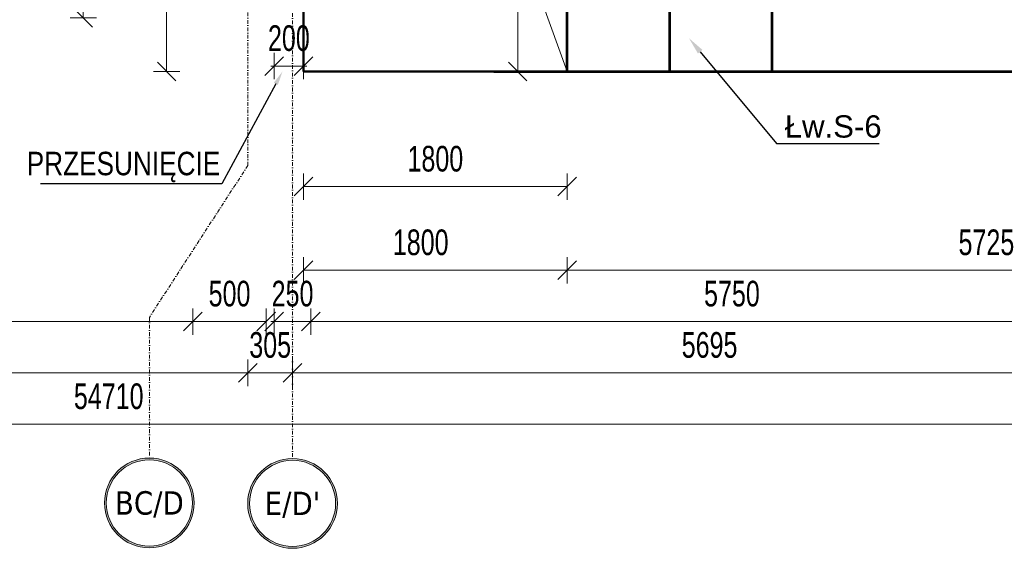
# Model space of a CAD drawing. Header units: millimetres. Extents: x -1893473 to 942156, y -568027 to 942944.
# Tile 79 of 256: x -17204 to -10481, y -259166 to -255560. Entities that reach past the tile are written whole.
import ezdxf
from ezdxf import colors
from ezdxf.entities.mleader import LeaderData, LeaderLine
from ezdxf.enums import TextEntityAlignment as Align
from ezdxf.math import Vec2, Vec3

# ---------------------------------------------------------------- set-up
doc = ezdxf.new("R2010")
doc.units = ezdxf.units.MM
doc.header["$LTSCALE"] = 0.2
doc.linetypes.add('DASHDOT', pattern=[25.4, 12.7, -6.35, 0, -6.35])
doc.layers.get('0').update_dxf_attribs({"lineweight": 0})
for name, color, linetype, lineweight in [('!! 0_Osie', 1, 'DASHDOT', 13), ('0-osie-tx', 66, 'Continuous', 9), ('P-Linia1', 3, 'Continuous', 53), ('P-Linia2', 2, 'Continuous', 25), ('P-Opis', 1, 'Continuous', 9), ('P-Opis fundamenty', 193, 'Continuous', 9), ('P-Opis ściany', 6, 'Continuous', 9), ('P-Osie', 1, 'DASHDOT', 18), ('P-Wymiar', 142, 'Continuous', 9)]:
    doc.layers.add(name, color=color, linetype=linetype, lineweight=lineweight)
doc.layers.add('P-Linia1a', color=7, linetype='Continuous', lineweight=53, true_color=0x008ab8)
doc.styles.add('_Fd Opis', font='arial.ttf')
doc.styles.add('ROMANS', font='arial.ttf', dxfattribs={"width": 0.7})
doc.styles.get("Standard").update_dxf_attribs({"font": 'arial.ttf', "height": 25})
doc.styles.add('TAHOMA', font='tahoma.ttf')
doc.dimstyles.new('A100', dxfattribs={"dimscale": 100, "dimtxt": 1.75, "dimasz": 0.05, "dimexe": 0, "dimexo": 0, "dimgap": 1, "dimtad": 1, "dimdec": 0, "dimrnd": 1, "dimdsep": 46, "dimtxsty": 'ROMANS', "dimblk": '[[[[[[[[', "dimcen": 2, "dimdle": 2, "dimse1": 1, "dimse2": 1, "dimclrd": 256, "dimclrt": 1, "dimadec": 0, "dimazin": 0, "dimtfac": 1, "dimtdec": 0, "dimtix": 1, "dimtmove": 2, "dimatfit": 3, "dimldrblk": '[[[[[[[[', "dimfxl": 1, "dimtvp": 0.6, "dimtolj": 1, "dimlwd": 9, "dimarcsym": 0})

# ---------------------------------------------------------------- blocks, each defined once
blk = doc.blocks.new('*U12')
h = blk.add_hatch(color=256)
edge = h.paths.add_edge_path()
edge.add_arc((0, 0), 30.6, 0, 360)
edge = h.paths.add_edge_path(flags=17)
edge.add_arc((0, 0), 29.4, 0, 360)
for radius in [30.6, 29.4]:
    blk.add_circle((0, 0), radius)
at = {"style": 'TAHOMA', "flags": 8}
blk.add_attdef('ANSICHTSNUMMER', text='', height=16, dxfattribs=at).set_placement((0, 0), align=Align.MIDDLE_CENTER)
blk = doc.blocks.new('BLOK OSI')
at = {"layer": 'P-Osie'}
for points in [[(51992.21, -199671.25), (51992.21, -193642.41)], [(52022.71, -198101.32), (52022.71, -199870.83)], [(51992.21, -199671.25), (51924.95, -199774.86), (51924.95, -199870.83)]]:
    blk.add_lwpolyline(points, dxfattribs=at)
at = {"layer": '0-osie-tx'}
ref = blk.add_blockref('*U12', (51924.95, -199901.43), dxfattribs=dict(at, rotation=180))
ref.add_attrib('ANSICHTSNUMMER', 'BC/D', dxfattribs={"layer": '0', "height": 16, "style": 'TAHOMA', "flags": 8}).set_placement((51924.95, -199901.43), align=Align.MIDDLE_CENTER)
ref = blk.add_blockref('*U12', (52022.71, -199901.77), dxfattribs=dict(at, rotation=180))
ref.add_attrib('ANSICHTSNUMMER', "E/D'", dxfattribs={"layer": '0', "height": 16, "style": 'TAHOMA', "flags": 8}).set_placement((52022.71, -199901.77), align=Align.MIDDLE_CENTER)
blk = doc.blocks.new('[[[[[[[[')
at = {"layer": 'P-Wymiar'}
for p, q in [((0, 18), (0, -18)), ((-12.7, -12.7), (12.7, 12.7)), ((0, 0), (-4.6, 0))]:
    blk.add_line(p, q, dxfattribs=at)
blk = doc.blocks.new('*D4165')
at = {"layer": 'DEFPOINTS', "color": 0, "transparency": 16777216}
for p in [(-43950.7, -248490), (10759.3, -248490), (10759.3, -258319.2)]:
    blk.add_point(p, dxfattribs=at)
at = {"layer": 'P-Wymiar', "lineweight": 9, "transparency": 16777216}
blk.add_line((-43945.7, -258319.2), (10754.3, -258319.2), dxfattribs=at)
at = {"layer": 'P-Wymiar', "lineweight": 9, "transparency": 16777216, "xscale": 5, "yscale": 5, "zscale": 5, "rotation": 180}
blk.add_blockref('[[[[[[[[', (-43950.7, -258319.2), dxfattribs=at)
at = {"layer": 'P-Wymiar', "lineweight": 9, "transparency": 16777216, "xscale": 5, "yscale": 5, "zscale": 5}
blk.add_blockref('[[[[[[[[', (10759.3, -258319.2), dxfattribs=at)
at = {"layer": 'P-Wymiar', "color": 1, "transparency": 16777216, "insert": (-16595.7, -258129.8), "char_height": 175, "attachment_point": 5, "style": 'ROMANS'}
blk.add_mtext('\\A1;54710', dxfattribs=at)
blk = doc.blocks.new('*D4169')
at = {"layer": 'DEFPOINTS', "color": 0, "transparency": 16777216}
for p in [(-42735.7, -252676), (-15645.7, -252962.2), (-15645.7, -257969.2)]:
    blk.add_point(p, dxfattribs=at)
at = {"layer": 'P-Wymiar', "lineweight": 9, "transparency": 16777216}
blk.add_line((-42730.7, -257969.2), (-15650.7, -257969.2), dxfattribs=at)
at = {"layer": 'P-Wymiar', "lineweight": 9, "transparency": 16777216, "xscale": 5, "yscale": 5, "zscale": 5, "rotation": 180}
blk.add_blockref('[[[[[[[[', (-42735.7, -257969.2), dxfattribs=at)
at = {"layer": 'P-Wymiar', "lineweight": 9, "transparency": 16777216, "xscale": 5, "yscale": 5, "zscale": 5}
blk.add_blockref('[[[[[[[[', (-15645.7, -257969.2), dxfattribs=at)
at = {"layer": 'P-Wymiar', "color": 1, "transparency": 16777216, "insert": (-29190.7, -257779.8), "char_height": 175, "attachment_point": 5, "style": 'ROMANS'}
blk.add_mtext('\\A1;27090', dxfattribs=at)
blk = doc.blocks.new('*D4170')
at = {"layer": 'DEFPOINTS', "color": 0, "transparency": 16777216}
for p in [(-15645.7, -252962.2), (-15340.7, -252962.2), (-15340.7, -257969.2)]:
    blk.add_point(p, dxfattribs=at)
at = {"layer": 'P-Wymiar', "lineweight": 9, "transparency": 16777216}
for p, q in [((-15650.7, -257969.2), (-15655.7, -257969.2)), ((-15645.7, -257969.2), (-15340.7, -257969.2)), ((-15335.7, -257969.2), (-15330.7, -257969.2))]:
    blk.add_line(p, q, dxfattribs=at)
at = {"layer": 'P-Wymiar', "lineweight": 9, "transparency": 16777216, "xscale": 5, "yscale": 5, "zscale": 5}
blk.add_blockref('[[[[[[[[', (-15645.7, -257969.2), dxfattribs=at)
at = {"layer": 'P-Wymiar', "lineweight": 9, "transparency": 16777216, "xscale": 5, "yscale": 5, "zscale": 5, "rotation": 180}
blk.add_blockref('[[[[[[[[', (-15340.7, -257969.2), dxfattribs=at)
at = {"layer": 'P-Wymiar', "color": 1, "transparency": 16777216, "insert": (-15493.2, -257779.8), "char_height": 175, "attachment_point": 5, "style": 'ROMANS'}
blk.add_mtext('\\A1;305', dxfattribs=at)
blk = doc.blocks.new('*D4171')
at = {"layer": 'DEFPOINTS', "color": 0, "transparency": 16777216}
for p in [(-15340.7, -252962.2), (-9645.7, -252962.2), (-9645.7, -257969.2)]:
    blk.add_point(p, dxfattribs=at)
at = {"layer": 'P-Wymiar', "lineweight": 9, "transparency": 16777216}
blk.add_line((-15335.7, -257969.2), (-9650.7, -257969.2), dxfattribs=at)
at = {"layer": 'P-Wymiar', "lineweight": 9, "transparency": 16777216, "xscale": 5, "yscale": 5, "zscale": 5, "rotation": 180}
blk.add_blockref('[[[[[[[[', (-15340.7, -257969.2), dxfattribs=at)
at = {"layer": 'P-Wymiar', "lineweight": 9, "transparency": 16777216, "xscale": 5, "yscale": 5, "zscale": 5}
blk.add_blockref('[[[[[[[[', (-9645.7, -257969.2), dxfattribs=at)
at = {"layer": 'P-Wymiar', "color": 1, "transparency": 16777216, "insert": (-12493.2, -257779.8), "char_height": 175, "attachment_point": 5, "style": 'ROMANS'}
blk.add_mtext('\\A1;5695', dxfattribs=at)
blk = doc.blocks.new('*D4180')
at = {"layer": 'DEFPOINTS', "color": 0, "transparency": 16777216}
for p in [(-39850.7, -250874.2), (-16020.7, -251804.2), (-16020.7, -257619.2)]:
    blk.add_point(p, dxfattribs=at)
at = {"layer": 'P-Wymiar', "lineweight": 9, "transparency": 16777216}
blk.add_line((-39845.7, -257619.2), (-16025.7, -257619.2), dxfattribs=at)
at = {"layer": 'P-Wymiar', "lineweight": 9, "transparency": 16777216, "xscale": 5, "yscale": 5, "zscale": 5, "rotation": 180}
blk.add_blockref('[[[[[[[[', (-39850.7, -257619.2), dxfattribs=at)
at = {"layer": 'P-Wymiar', "lineweight": 9, "transparency": 16777216, "xscale": 5, "yscale": 5, "zscale": 5}
blk.add_blockref('[[[[[[[[', (-16020.7, -257619.2), dxfattribs=at)
at = {"layer": 'P-Wymiar', "color": 1, "transparency": 16777216, "insert": (-27935.7, -257429.8), "char_height": 175, "attachment_point": 5, "style": 'ROMANS'}
blk.add_mtext('\\A1;23830', dxfattribs=at)
blk = doc.blocks.new('*D4181')
at = {"layer": 'DEFPOINTS', "color": 0, "transparency": 16777216}
for p in [(-16020.7, -251804.2), (-15520.7, -252078.6), (-15520.7, -257619.2)]:
    blk.add_point(p, dxfattribs=at)
at = {"layer": 'P-Wymiar', "lineweight": 9, "transparency": 16777216}
blk.add_line((-16015.7, -257619.2), (-15525.7, -257619.2), dxfattribs=at)
at = {"layer": 'P-Wymiar', "lineweight": 9, "transparency": 16777216, "xscale": 5, "yscale": 5, "zscale": 5, "rotation": 180}
blk.add_blockref('[[[[[[[[', (-16020.7, -257619.2), dxfattribs=at)
at = {"layer": 'P-Wymiar', "lineweight": 9, "transparency": 16777216, "xscale": 5, "yscale": 5, "zscale": 5}
blk.add_blockref('[[[[[[[[', (-15520.7, -257619.2), dxfattribs=at)
at = {"layer": 'P-Wymiar', "color": 1, "transparency": 16777216, "insert": (-15770.7, -257429.8), "char_height": 175, "attachment_point": 5, "style": 'ROMANS'}
blk.add_mtext('\\A1;500', dxfattribs=at)
blk = doc.blocks.new('*D4182')
at = {"layer": 'DEFPOINTS', "color": 0, "transparency": 16777216}
for p in [(-15215.6, -251944.2), (-15465.6, -252669.2), (-15215.6, -257619.2)]:
    blk.add_point(p, dxfattribs=at)
at = {"layer": 'P-Wymiar', "lineweight": 9, "transparency": 16777216}
for p, q in [((-15470.6, -257619.2), (-15475.6, -257619.2)), ((-15465.6, -257619.2), (-15215.6, -257619.2)), ((-15210.6, -257619.2), (-15205.6, -257619.2))]:
    blk.add_line(p, q, dxfattribs=at)
at = {"layer": 'P-Wymiar', "lineweight": 9, "transparency": 16777216, "xscale": 5, "yscale": 5, "zscale": 5}
blk.add_blockref('[[[[[[[[', (-15465.6, -257619.2), dxfattribs=at)
at = {"layer": 'P-Wymiar', "lineweight": 9, "transparency": 16777216, "xscale": 5, "yscale": 5, "zscale": 5, "rotation": 180}
blk.add_blockref('[[[[[[[[', (-15215.6, -257619.2), dxfattribs=at)
at = {"layer": 'P-Wymiar', "color": 1, "transparency": 16777216, "insert": (-15340.6, -257429.8), "char_height": 175, "attachment_point": 5, "style": 'ROMANS'}
blk.add_mtext('\\A1;250', dxfattribs=at)
blk = doc.blocks.new('*D4183')
at = {"layer": 'DEFPOINTS', "color": 0, "transparency": 16777216}
for p in [(-15215.6, -251944.2), (-9465.6, -252069.2), (-9465.6, -257619.2)]:
    blk.add_point(p, dxfattribs=at)
at = {"layer": 'P-Wymiar', "lineweight": 9, "transparency": 16777216}
blk.add_line((-15210.6, -257619.2), (-9470.6, -257619.2), dxfattribs=at)
at = {"layer": 'P-Wymiar', "lineweight": 9, "transparency": 16777216, "xscale": 5, "yscale": 5, "zscale": 5, "rotation": 180}
blk.add_blockref('[[[[[[[[', (-15215.6, -257619.2), dxfattribs=at)
at = {"layer": 'P-Wymiar', "lineweight": 9, "transparency": 16777216, "xscale": 5, "yscale": 5, "zscale": 5}
blk.add_blockref('[[[[[[[[', (-9465.6, -257619.2), dxfattribs=at)
at = {"layer": 'P-Wymiar', "color": 1, "transparency": 16777216, "insert": (-12340.6, -257429.8), "char_height": 175, "attachment_point": 5, "style": 'ROMANS'}
blk.add_mtext('\\A1;5750', dxfattribs=at)
blk = doc.blocks.new('*D4273')
at = {"layer": 'DEFPOINTS', "color": 0, "transparency": 16777216}
for p in [(-13465.6, -256698.8), (-15265.6, -256776.8), (-13465.6, -256776.8)]:
    blk.add_point(p, dxfattribs=at)
at = {"layer": 'P-Wymiar', "lineweight": 9, "transparency": 16777216}
blk.add_line((-15260.6, -256698.8), (-13470.6, -256698.8), dxfattribs=at)
at = {"layer": 'P-Wymiar', "lineweight": 9, "transparency": 16777216, "xscale": 5, "yscale": 5, "zscale": 5, "rotation": 180}
blk.add_blockref('[[[[[[[[', (-15265.6, -256698.8), dxfattribs=at)
at = {"layer": 'P-Wymiar', "lineweight": 9, "transparency": 16777216, "xscale": 5, "yscale": 5, "zscale": 5}
blk.add_blockref('[[[[[[[[', (-13465.6, -256698.8), dxfattribs=at)
at = {"layer": 'P-Wymiar', "color": 1, "transparency": 16777216, "insert": (-14365.6, -256509.5), "char_height": 175, "attachment_point": 5, "style": 'ROMANS'}
blk.add_mtext('\\A1;1800', dxfattribs=at)
blk = doc.blocks.new('*D4286')
at = {"layer": 'DEFPOINTS', "color": 0, "transparency": 16777216}
for p in [(-15265.6, -255597.6), (-13465.6, -255913.1), (-13465.6, -257269.2)]:
    blk.add_point(p, dxfattribs=at)
at = {"layer": 'P-Wymiar', "lineweight": 9, "transparency": 16777216}
blk.add_line((-15260.6, -257269.2), (-13470.6, -257269.2), dxfattribs=at)
at = {"layer": 'P-Wymiar', "lineweight": 9, "transparency": 16777216, "xscale": 5, "yscale": 5, "zscale": 5, "rotation": 180}
blk.add_blockref('[[[[[[[[', (-15265.6, -257269.2), dxfattribs=at)
at = {"layer": 'P-Wymiar', "lineweight": 9, "transparency": 16777216, "xscale": 5, "yscale": 5, "zscale": 5}
blk.add_blockref('[[[[[[[[', (-13465.6, -257269.2), dxfattribs=at)
at = {"layer": 'P-Wymiar', "color": 1, "transparency": 16777216, "insert": (-14465.6, -257079.8), "char_height": 175, "attachment_point": 5, "style": 'ROMANS'}
blk.add_mtext('\\A1;1800', dxfattribs=at)
blk = doc.blocks.new('*D4287')
at = {"layer": 'DEFPOINTS', "color": 0, "transparency": 16777216}
for p in [(-7740.6, -254713.1), (-13465.6, -255568.9), (-7740.6, -257269.2)]:
    blk.add_point(p, dxfattribs=at)
at = {"layer": 'P-Wymiar', "lineweight": 9, "transparency": 16777216}
blk.add_line((-13460.6, -257269.2), (-7745.6, -257269.2), dxfattribs=at)
at = {"layer": 'P-Wymiar', "lineweight": 9, "transparency": 16777216, "xscale": 5, "yscale": 5, "zscale": 5, "rotation": 180}
blk.add_blockref('[[[[[[[[', (-13465.6, -257269.2), dxfattribs=at)
at = {"layer": 'P-Wymiar', "lineweight": 9, "transparency": 16777216, "xscale": 5, "yscale": 5, "zscale": 5}
blk.add_blockref('[[[[[[[[', (-7740.6, -257269.2), dxfattribs=at)
at = {"layer": 'P-Wymiar', "color": 1, "transparency": 16777216, "insert": (-10603.1, -257079.8), "char_height": 175, "attachment_point": 5, "style": 'ROMANS'}
blk.add_mtext('\\A1;5725', dxfattribs=at)
blk = doc.blocks.new('*D4925')
at = {"layer": 'DEFPOINTS', "color": 0, "transparency": 16777216}
for p in [(-15465.6, -255876.3), (-15465.6, -255876.3), (-15265.6, -255876.3)]:
    blk.add_point(p, dxfattribs=at)
at = {"layer": 'P-Linia2', "lineweight": 9, "transparency": 16777216}
for p, q in [((-15470.6, -255876.3), (-15475.6, -255876.3)), ((-15265.6, -255876.3), (-15465.6, -255876.3)), ((-15260.6, -255876.3), (-15255.6, -255876.3))]:
    blk.add_line(p, q, dxfattribs=at)
at = {"layer": 'P-Linia2', "lineweight": 9, "transparency": 16777216, "xscale": 5, "yscale": 5, "zscale": 5}
blk.add_blockref('[[[[[[[[', (-15465.6, -255876.3), dxfattribs=at)
at = {"layer": 'P-Linia2', "lineweight": 9, "transparency": 16777216, "xscale": 5, "yscale": 5, "zscale": 5, "rotation": 180}
blk.add_blockref('[[[[[[[[', (-15265.6, -255876.3), dxfattribs=at)
at = {"layer": 'P-Linia2', "color": 1, "lineweight": 35, "transparency": 16777216, "insert": (-15365.6, -255687), "char_height": 175, "attachment_point": 5, "style": 'ROMANS'}
blk.add_mtext('\\A1;200', dxfattribs=at)
blk = doc.blocks.new('*D5642')
at = {"layer": 'DEFPOINTS', "color": 0, "transparency": 16777216}
for p in [(-13803.5, -254713.1), (-13465.6, -254713.1), (-13587.6, -255913.1)]:
    blk.add_point(p, dxfattribs=at)
at = {"layer": 'P-Wymiar', "lineweight": 9, "transparency": 16777216}
blk.add_line((-13803.5, -255908.1), (-13803.5, -254718.1), dxfattribs=at)
at = {"layer": 'P-Wymiar', "lineweight": 9, "transparency": 16777216, "xscale": 5, "yscale": 5, "zscale": 5}
for p, rotation in [((-13803.5, -254713.1), 90), ((-13803.5, -255913.1), 270)]:
    blk.add_blockref('[[[[[[[[', p, dxfattribs=dict(at, rotation=rotation))
at = {"layer": 'P-Wymiar', "color": 1, "transparency": 16777216, "insert": (-13992.9, -255313.1), "char_height": 175, "attachment_point": 5, "rotation": 90, "style": 'ROMANS'}
blk.add_mtext('\\A1;1200', dxfattribs=at)
blk = doc.blocks.new('*D5650')
at = {"layer": 'DEFPOINTS', "color": 0, "transparency": 16777216}
for p in [(-15265.6, -241293.1), (-16200.2, -255913.1), (-15265.6, -255913.1)]:
    blk.add_point(p, dxfattribs=at)
at = {"layer": 'P-Wymiar', "lineweight": 9, "transparency": 16777216}
blk.add_line((-16200.2, -241298.1), (-16200.2, -255908.1), dxfattribs=at)
at = {"layer": 'P-Wymiar', "lineweight": 9, "transparency": 16777216, "xscale": 5, "yscale": 5, "zscale": 5}
for p, rotation in [((-16200.2, -241293.1), 90), ((-16200.2, -255913.1), 270)]:
    blk.add_blockref('[[[[[[[[', p, dxfattribs=dict(at, rotation=rotation))
at = {"layer": 'P-Wymiar', "color": 1, "transparency": 16777216, "insert": (-16389.6, -248603.1), "char_height": 175, "attachment_point": 5, "rotation": 90, "style": 'ROMANS'}
blk.add_mtext('\\A1;14620', dxfattribs=at)
blk = doc.blocks.new('*D5698')
at = {"layer": 'DEFPOINTS', "color": 0, "transparency": 16777216}
for p in [(-16769.7, -250998.1), (-16474.8, -250998.1), (-16474.8, -255548.1)]:
    blk.add_point(p, dxfattribs=at)
at = {"layer": 'P-Linia1a', "lineweight": 9, "transparency": 16777216}
blk.add_line((-16769.7, -255543.1), (-16769.7, -251003.1), dxfattribs=at)
at = {"layer": 'P-Linia1a', "lineweight": 9, "transparency": 16777216, "xscale": 5, "yscale": 5, "zscale": 5}
for p, rotation in [((-16769.7, -250998.1), 90), ((-16769.7, -255548.1), 270)]:
    blk.add_blockref('[[[[[[[[', p, dxfattribs=dict(at, rotation=rotation))
at = {"layer": 'P-Linia1a', "color": 1, "transparency": 16777216, "insert": (-16959, -253273.1), "char_height": 175, "attachment_point": 5, "rotation": 90, "style": 'ROMANS'}
blk.add_mtext('\\A1;4550', dxfattribs=at)

msp = doc.modelspace()

# ---------------------------------------------------------------- linework, layer by layer
at = {"layer": 'P-Linia1', "color": 1, "lineweight": 50, "true_color": 0xf50000}
msp.add_lwpolyline([(-3190.65339, -240618.09366), (-3190.65339, -241293.09366), (-15265.61701, -241293.09366), (-15265.61701, -255913.09232), (-13465.61701, -255913.09232)], dxfattribs=at)
at = {"layer": 'P-Linia1'}
msp.add_lwpolyline([(-13965.61701, -255913.09232), (10759.31041, -255913.09232), (10759.31041, -240618.09366), (-3190.65339, -240618.09366)], dxfattribs=at)
at = {"layer": 'P-Linia1a'}
for points in [[(-13465.61701, -255913.09232), (-13465.61701, -254713.09232)], [(-12765.61701, -255913.09232), (-12765.61701, -254713.09232)], [(-12065.61701, -255913.09232), (-12065.61701, -254713.09232)]]:
    msp.add_lwpolyline(points, dxfattribs=at)
at = {"layer": 'P-Linia2', "color": 1, "lineweight": 35, "true_color": 0xf50000}
msp.add_lwpolyline([(-3190.65339, -241093.09366), (-3190.65339, -241293.09366), (-15265.61701, -241293.09366), (-15265.61701, -255913.09232)], dxfattribs=at)
at = {"layer": 'P-Opis'}
msp.add_lwpolyline([(-13465.61701, -255913.09232), (-15265.61701, -250948.09366)], dxfattribs=at)

# ---------------------------------------------------------------- block references
at = {"layer": '!! 0_Osie', "xscale": 10, "yscale": 10, "zscale": 10}
msp.add_blockref('BLOK OSI', (-535567.76763, 1740157.78937), dxfattribs=at)

# ---------------------------------------------------------------- texts
at = {"layer": 'P-Opis fundamenty', "color": 214, "true_color": 0xa31f9e, "insert": (-11318.72173, -256289.46036), "char_height": 152.1, "attachment_point": 6, "style": '_Fd Opis'}
msp.add_mtext('Łw.S-6', dxfattribs=at)
at = {"layer": 'P-Opis ściany', "color": 212, "lineweight": 13, "true_color": 0xd100d1, "insert": (-15834.16909, -256565.37971), "char_height": 160, "attachment_point": 6, "rotation": 0.000001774, "style": '_Fd Opis'}
msp.add_mtext('{\\W0.8;PRZESUNIĘCIE}', dxfattribs=at)

# ---------------------------------------------------------------- dimensions: what is measured, and where the dimension line sits
at = {"layer": 'P-Linia1a', "color": 4}
dim = msp.add_linear_dim(base=(-16769.69347, -250998.09366), p1=(-16474.77108, -255548.09366), p2=(-16474.77108, -250998.09366), angle=90, dimstyle='A100', dxfattribs=at)
dim.commit()
dim.dimension.update_dxf_attribs({"geometry": '*D5698', "text_midpoint": (-16959.04375, -253273.09366)})
at = {"layer": 'P-Linia2', "color": 1, "lineweight": 35, "true_color": 0xf50000}
dim = msp.add_linear_dim(base=(-15465.61701, -255876.34274), p1=(-15265.61701, -255876.34274), p2=(-15465.61701, -255876.34274), dimstyle='A100', override={"dimclrt": 1}, dxfattribs=at)
dim.commit()
dim.dimension.update_dxf_attribs({"geometry": '*D4925', "text_midpoint": (-15365.61701, -255686.99246)})
at = {"layer": 'P-Wymiar'}
for base, p1, p2, picture, middle in [((-16200.21634, -255913.09232), (-15265.61701, -241293.09366), (-15265.61701, -255913.09232), '*D5650', (-16389.56661, -248603.09299)), ((-13803.52092, -254713.09232), (-13587.56405, -255913.09232), (-13465.61701, -254713.09232), '*D5642', (-13992.87119, -255313.09232))]:
    dim = msp.add_linear_dim(base=base, p1=p1, p2=p2, angle=90, dimstyle='A100', dxfattribs=at)
    dim.commit()
    dim.dimension.update_dxf_attribs({"geometry": picture, "text_midpoint": middle})
for base, p1, p2, picture, middle in [((10759.31041, -258319.1803), (-43950.65339, -248489.95666), (10759.31041, -248489.95666), '*D4165', (-16595.67149, -258129.83003)), ((-9465.63161, -257619.1803), (-15215.61701, -251944.23401), (-9465.63161, -252069.23401), '*D4183', (-12340.62431, -257429.83003))]:
    dim = msp.add_linear_dim(base=base, p1=p1, p2=p2, dimstyle='A100', override={"dimtmove": 0}, dxfattribs=at)
    dim.commit()
    dim.dimension.update_dxf_attribs({"geometry": picture, "text_midpoint": middle})
for base, p1, p2, picture, middle in [((-16020.65323, -257619.1803), (-39850.65339, -250874.23535), (-16020.65323, -251804.23535), '*D4180', (-27935.65331, -257429.77035)), ((-15520.65323, -257619.1803), (-16020.65323, -251804.23535), (-15520.65323, -252078.58939), '*D4181', (-15770.65323, -257429.83003)), ((-15215.61701, -257619.1803), (-15465.61701, -252669.23401), (-15215.61701, -251944.23401), '*D4182', (-15340.61701, -257429.83003)), ((-15645.65339, -257969.1803), (-42735.65339, -252675.98594), (-15645.65339, -252962.2005), '*D4169', (-29190.65339, -257779.83003)), ((-15340.65339, -257969.1803), (-15645.65339, -252962.2005), (-15340.65339, -252962.2005), '*D4170', (-15493.15339, -257779.77035)), ((-9645.65339, -257969.1803), (-15340.65339, -252962.2005), (-9645.65339, -252962.2005), '*D4171', (-12493.15339, -257779.83003)), ((-7740.63161, -257269.1803), (-13465.61701, -255568.89884), (-7740.63161, -254713.09232), '*D4287', (-10603.12431, -257079.83003)), ((-13465.61701, -256698.84156), (-15265.61701, -256776.77409), (-13465.61701, -256776.77409), '*D4273', (-14365.61701, -256509.49129))]:
    dim = msp.add_linear_dim(base=base, p1=p1, p2=p2, dimstyle='A100', dxfattribs=at)
    dim.commit()
    dim.dimension.update_dxf_attribs({"geometry": picture, "text_midpoint": middle})
dim = msp.add_linear_dim(base=(-13465.61701, -257269.1803), p1=(-15265.61701, -255597.64219), p2=(-13465.61701, -255913.09232), dimstyle='A100', override={"dimtmove": 0}, dxfattribs=at)
dim.commit()
dim.dimension.update_dxf_attribs({"geometry": '*D4286', "text_midpoint": (-14465.61701, -257269.1803), "dimtype": 160})

# ---------------------------------------------------------------- leaders
at = {"layer": 'P-Opis fundamenty', "color": 214, "true_color": 0xa31f9e}
ml = msp.add_multileader_mtext('Standard', dxfattribs=at)
ml.set_content('         ', color=(163, 31, 158))
ml.set_leader_properties()
ml.build(insert=Vec2(0, 0))
ml.multileader.update_dxf_attribs({"arrow_head_size": 120})
ctx = ml.context
ctx.base_point, ctx.arrow_head_size, ctx.plane_origin = Vec3(-11334.75715, -256403.54713), 120, Vec3(-11220.39709, -258559.30854)
notes = []
notes.append((ctx, [(1, (1, 1, 0), (-12035.45324, -256403.54713), (1, 0), 700.69608, [(0, [(-12634.22181, -255686.15052)], 0, [])])]))
ctx.mtext.insert, ctx.mtext.flow_direction = Vec3(-11332.75715, -256401.54713), 5
at = {"layer": 'P-Opis ściany', "color": 212, "lineweight": 13, "true_color": 0xd100d1}
ml = msp.add_multileader_mtext('Standard', dxfattribs=at)
ml.set_content('         ', color=(209, 0, 209))
ml.set_leader_properties()
ml.build(insert=Vec2(0, 0))
ml.multileader.update_dxf_attribs({"arrow_head_size": 96})
ctx = ml.context
ctx.base_point, ctx.char_height, ctx.arrow_head_size, ctx.landing_gap_size, ctx.plane_origin = Vec3(-17075.89042, -256680.11492), 3.2, 96, 1.6, Vec3(-17205.38368, -258417.322)
ctx.text_align_type = 2
notes.append((ctx, [(1, (1, 1, 0), (-15824.17938, -256680.11492), (-1, 0), 1237.33287, [(1, [(-15408.98912, -255913.09232)], 0, [])])]))
ctx.mtext.insert, ctx.mtext.alignment, ctx.mtext.flow_direction = Vec3(-17063.11225, -256678.51492), 3, 5
for ctx, leaders in notes:
    for number, flags, end, landing, length, lines in leaders:
        leader = LeaderData()
        leader.index, (leader.has_last_leader_line, leader.has_dogleg_vector, leader.attachment_direction) = number, flags
        leader.last_leader_point, leader.dogleg_vector, leader.dogleg_length = Vec3(end), Vec3(landing), length
        for number, points, colour, breaks in lines:
            line = LeaderLine()
            line.index, line.vertices, line.color, line.breaks = number, Vec3.list(points), colors.encode_raw_color(colour), breaks
            leader.lines.append(line)
        ctx.leaders.append(leader)

doc.saveas('drawing.dxf')
